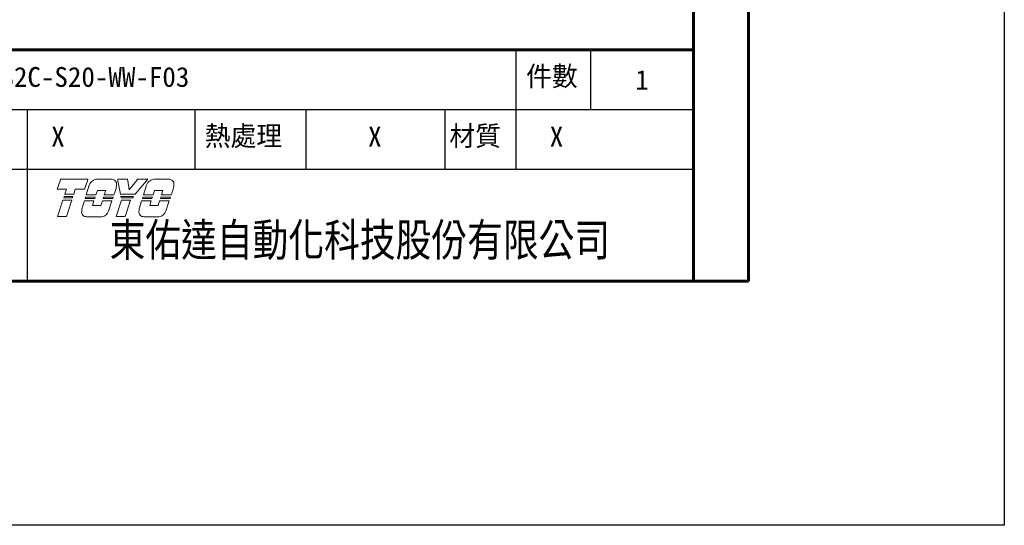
# Model space of a CAD drawing. Header units: millimetres. Extents: x 399 to 6076, y -1991 to 1602.
# Tile 54 of 256: x 4716 to 4975, y -1991 to -1858. Entities that reach past the tile are written whole.
import ezdxf
from ezdxf.enums import TextEntityAlignment as Align

# ---------------------------------------------------------------- set-up
doc = ezdxf.new("R2010")
doc.units = ezdxf.units.MM
doc.linetypes.add('SLD-實線', pattern=[0])
doc.layers.add('BORDER', color=7, linetype='Continuous')
doc.layers.add('圖框', color=7, linetype='SLD-實線')
doc.layers.add('可見 (ISO)', color=7, linetype='Continuous', lineweight=25)
doc.styles.add('SEACAD_arial_ttf', font='arial.ttf', dxfattribs={"height": 0.2})
doc.styles.add('標題欄', font='txt')

# ---------------------------------------------------------------- blocks, each defined once
blk = doc.blocks.new('A4橫')
at = {"layer": 'BORDER', "color": 123, "linetype": 'Continuous', "lineweight": 60, "ltscale": 25.4}
for p, q in [((4924.32, 1170.89), (4924.32, 1453.75)), ((4917.11, 1446.54), (4917.11, 1170.89)), ((4731.53, 1201.3), (4917.11, 1201.3)), ((4731.53, 1170.89), (4924.32, 1170.89))]:
    blk.add_line(p, q, dxfattribs=at)
at = {"layer": 'BORDER', "color": 60, "linetype": 'Continuous', "ltscale": 25.4}
for p, q in [((4893.83, 1193.45), (4893.83, 1201.3)), ((4903.63, 1193.45), (4903.63, 1201.3)), ((4731.53, 1193.45), (4917.11, 1193.45)), ((4829.63, 1185.61), (4829.63, 1193.45)), ((4851.67, 1185.61), (4851.67, 1193.45)), ((4866.22, 1185.61), (4866.22, 1193.45)), ((4884.49, 1185.61), (4884.49, 1193.45)), ((4893.83, 1185.61), (4893.83, 1193.45)), ((4731.53, 1185.61), (4917.11, 1185.61)), ((4829.63, 1170.89), (4829.63, 1185.61)), ((4731.53, 1170.89), (4917.11, 1170.89))]:
    blk.add_line(p, q, dxfattribs=at)
at = {"layer": '可見 (ISO)', "lineweight": 5}
for p, q in [((4833.54, 1182.99), (4833.9, 1184.11)), ((4833.96, 1184.29), (4833.9, 1184.11)), ((4833.96, 1184.29), (4837.55, 1184.29)), ((4837.49, 1184.11), (4837.13, 1182.99)), ((4837.33, 1182.23), (4837.75, 1183.52)), ((4837.49, 1184.11), (4837.55, 1184.29)), ((4838.69, 1184.29), (4840.74, 1184.29)), ((4841.48, 1184.29), (4841.51, 1184.11)), ((4841.48, 1184.29), (4842.78, 1184.29)), ((4841.84, 1182.32), (4841.51, 1184.11)), ((4842.81, 1184.11), (4842.78, 1184.29)), ((4842.81, 1184.11), (4842.99, 1182.9)), ((4842.99, 1182.9), (4843.94, 1184.11)), ((4845.27, 1184.11), (4843.79, 1182.32)), ((4844.08, 1184.29), (4843.94, 1184.11)), ((4844.08, 1184.29), (4845.42, 1184.29)), ((4844.85, 1182.23), (4845.27, 1183.52)), ((4845.27, 1184.11), (4845.42, 1184.29)), ((4846.21, 1184.29), (4848.26, 1184.29)), ((4834.75, 1182.99), (4833.54, 1182.99)), ((4834.53, 1182.32), (4834.75, 1182.99)), ((4835.7, 1182.32), (4834.53, 1182.32)), ((4835.91, 1182.99), (4835.7, 1182.32)), ((4837.13, 1182.99), (4835.91, 1182.99)), ((4838.61, 1182.23), (4837.33, 1182.23)), ((4838.81, 1182.84), (4838.61, 1182.23)), ((4839.9, 1182.84), (4838.81, 1182.84)), ((4839.71, 1182.23), (4839.9, 1182.84)), ((4840.99, 1182.23), (4839.71, 1182.23)), ((4841.22, 1182.96), (4840.99, 1182.23)), ((4843.79, 1182.32), (4841.84, 1182.32)), ((4846.13, 1182.23), (4844.85, 1182.23)), ((4846.32, 1182.84), (4846.13, 1182.23)), ((4847.42, 1182.84), (4846.32, 1182.84)), ((4847.23, 1182.23), (4847.42, 1182.84)), ((4848.51, 1182.23), (4847.23, 1182.23)), ((4848.74, 1182.96), (4848.51, 1182.23)), ((4833.57, 1179.4), (4834.26, 1181.56)), ((4834.26, 1181.56), (4835.43, 1181.56)), ((4834.38, 1181.87), (4834.43, 1182.03)), ((4835.54, 1181.87), (4834.38, 1181.87)), ((4834.43, 1182.03), (4835.59, 1182.03)), ((4835.43, 1181.56), (4834.73, 1179.4)), ((4835.59, 1182.03), (4835.54, 1181.87)), ((4836.8, 1180.53), (4837.1, 1181.47)), ((4837.1, 1181.47), (4838.36, 1181.47)), ((4837.2, 1181.78), (4837.25, 1181.93)), ((4838.46, 1181.78), (4837.2, 1181.78)), ((4837.25, 1181.93), (4838.51, 1181.93)), ((4838.36, 1181.47), (4838.17, 1180.86)), ((4838.17, 1180.86), (4839.26, 1180.86)), ((4838.51, 1181.93), (4838.46, 1181.78)), ((4839.26, 1180.86), (4839.46, 1181.47)), ((4839.46, 1181.47), (4840.72, 1181.47)), ((4839.58, 1181.78), (4839.63, 1181.93)), ((4840.84, 1181.78), (4839.58, 1181.78)), ((4839.63, 1181.93), (4840.89, 1181.93)), ((4840.72, 1181.47), (4840.28, 1180.09)), ((4840.89, 1181.93), (4840.84, 1181.78)), ((4841.29, 1179.4), (4841.99, 1181.56)), ((4841.93, 1181.87), (4841.9, 1182.03)), ((4841.9, 1182.03), (4843.56, 1182.03)), ((4843.43, 1181.87), (4841.93, 1181.87)), ((4841.99, 1181.56), (4843.15, 1181.56)), ((4843.15, 1181.56), (4842.46, 1179.4)), ((4843.56, 1182.03), (4843.43, 1181.87)), ((4844.32, 1180.53), (4844.62, 1181.47)), ((4844.62, 1181.47), (4845.88, 1181.47)), ((4844.72, 1181.78), (4844.77, 1181.93)), ((4845.98, 1181.78), (4844.72, 1181.78)), ((4844.77, 1181.93), (4846.03, 1181.93)), ((4845.88, 1181.47), (4845.69, 1180.86)), ((4845.69, 1180.86), (4846.78, 1180.86)), ((4846.03, 1181.93), (4845.98, 1181.78)), ((4846.78, 1180.86), (4846.98, 1181.47)), ((4846.98, 1181.47), (4848.24, 1181.47)), ((4847.1, 1181.78), (4847.15, 1181.93)), ((4848.36, 1181.78), (4847.1, 1181.78)), ((4847.15, 1181.93), (4848.41, 1181.93)), ((4848.24, 1181.47), (4847.8, 1180.09)), ((4848.41, 1181.93), (4848.36, 1181.78)), ((4834.73, 1179.4), (4833.57, 1179.4)), ((4839.42, 1179.37), (4837.38, 1179.37)), ((4842.46, 1179.4), (4841.29, 1179.4)), ((4846.94, 1179.37), (4844.9, 1179.37))]:
    blk.add_line(p, q, dxfattribs=at)
for centre, radius, start, end in [((4838.84, 1183.15), 1.15, 123.3001, 160.8894), ((4840.71, 1183.66), 0.631, 349.7215, 45.5037), ((4837.17, 1184.01), 4.19, 345.4024, 353.6243), ((4846.36, 1183.15), 1.15, 123.3001, 160.8894), ((4848.23, 1183.66), 0.631, 349.7215, 45.5037), ((4844.69, 1184.01), 4.19, 345.4024, 353.6243), ((4837.37, 1180), 0.631, 172.7215, 270.3361), ((4840.93, 1179.83), 4.19, 170.4732, 176.6243), ((4839.2, 1180.5), 1.15, 281.1769, 339.4117), ((4844.89, 1180), 0.631, 172.7215, 270.3361), ((4848.45, 1179.83), 4.19, 170.4732, 176.6243), ((4846.72, 1180.5), 1.15, 281.1769, 339.4117)]:
    blk.add_arc(centre, radius, start, end, dxfattribs=at)
for points, knots in [([(4838.2, 1184.11), (4838.26, 1184.15), (4838.33, 1184.18), (4838.49, 1184.25), (4838.59, 1184.28), (4838.69, 1184.29)], [0.7632588, 0.7632588, 0.7632588, 0.7632588, 0.8183582, 0.8183582, 0.8969132, 0.8969132, 0.8969132, 0.8969132]), ([(4841.15, 1184.11), (4841.1, 1184.16), (4841.03, 1184.21), (4840.88, 1184.27), (4840.81, 1184.29), (4840.74, 1184.29)], [0.3846511, 0.3846511, 0.3846511, 0.3846511, 0.4469665, 0.4469665, 0.5029651, 0.5029651, 0.5029651, 0.5029651]), ([(4845.72, 1184.11), (4845.78, 1184.15), (4845.85, 1184.18), (4846.01, 1184.25), (4846.11, 1184.28), (4846.21, 1184.29)], [0.7632591, 0.7632591, 0.7632591, 0.7632591, 0.8183584, 0.8183584, 0.8969135, 0.8969135, 0.8969135, 0.8969135]), ([(4848.67, 1184.11), (4848.61, 1184.16), (4848.55, 1184.21), (4848.4, 1184.27), (4848.33, 1184.29), (4848.26, 1184.29)], [0.3846512, 0.3846512, 0.3846512, 0.3846512, 0.4469719, 0.4469719, 0.5029651, 0.5029651, 0.5029651, 0.5029651])]:
    blk.add_open_spline(points, degree=3, knots=knots, dxfattribs=at)
at = {"layer": 'BORDER', "color": 7, "linetype": 'Continuous', "ltscale": 25.4, "style": 'SEACAD_arial_ttf', "width": 0.8}
blk.add_text('東佑達自動化科技股份有限公司', height=4.3037, dxfattribs=at).set_placement((4840.41, 1178.48), align=Align.TOP_LEFT)
at = {"layer": '圖框', "style": '標題欄'}
for s, p in [('件數', (4895.12, 1199.15)), ('熱處理', (4852.91, 1191.3)), ('材質', (4885.04, 1191.3))]:
    blk.add_text(s, height=2.605, dxfattribs=at).set_placement(p, align=Align.TOP_LEFT)

msp = doc.modelspace()

# ---------------------------------------------------------------- linework, layer by layer
at = {"color": 4}
msp.add_lwpolyline([(4454.625, 785.255), (4974.625, 785.255), (4974.625, -1990.745), (4454.625, -1990.745)], close=True, dxfattribs=at)

# ---------------------------------------------------------------- block references
at = {"xscale": 2, "yscale": 2, "zscale": 2}
msp.add_blockref('A4橫', (-4941.232, -4268.386), dxfattribs=at)

# ---------------------------------------------------------------- texts
at = {"layer": '圖框', "color": 1, "style": '標題欄'}
for s, height, p in [('CHS2C-S20-WW-F03', 5.21053, (4703.825, -1870.296)), ('1', 5.211, (4877.683, -1871.057)), ('X', 5.211, (4724.257, -1885.991)), ('X', 5.211, (4807.489, -1885.991)), ('X', 5.211, (4855.22, -1885.991))]:
    msp.add_text(s, height=height, dxfattribs=at).set_placement(p, align=Align.TOP_LEFT)

doc.saveas('drawing.dxf')
